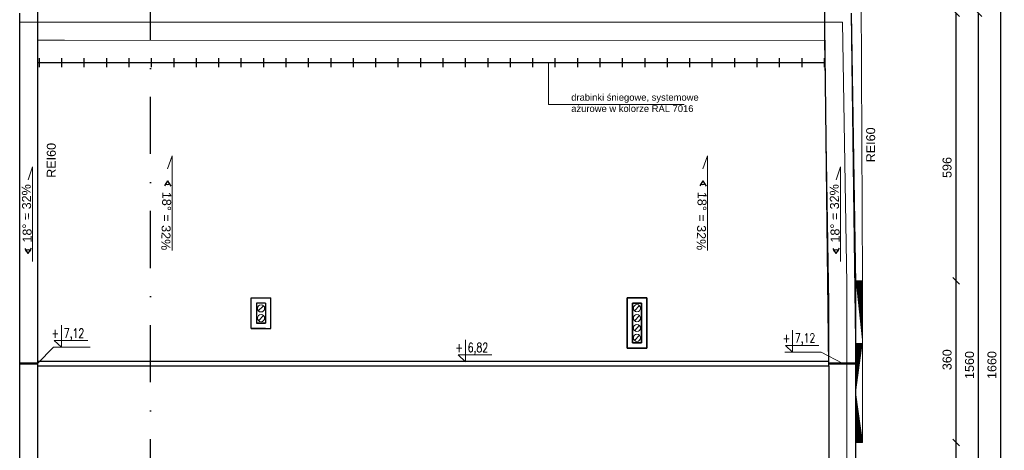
# Model space of a CAD drawing. Header units: millimetres. Extents: x 6197 to 108098, y 4257 to 29730.
# Tile 65 of 148: x 27431 to 29626, y 10476 to 11434. Entities that reach past the tile are written whole.
import ezdxf

# ---------------------------------------------------------------- set-up
doc = ezdxf.new("R2010")
doc.units = ezdxf.units.MM
doc.linetypes.add('DASHDOTX2', pattern=[50.8, 25.4, -12.7, 0, -12.7])
doc.layers.add('&_opisy_100', color=51, linetype='Continuous', lineweight=20)
doc.styles.add('Romans', font='romans.shx', dxfattribs={"width": 0.75})
doc.styles.get("Standard").update_dxf_attribs({"font": 'arial.ttf'})
doc.dimstyles.new('ISO-25', dxfattribs={"dimtxt": 2.5, "dimasz": 2.5, "dimexe": 1.25, "dimexo": 0.625, "dimtad": 1, "dimtxsty": 'Standard', "dimcen": 2.5, "dimadec": 0, "dimazin": 0, "dimtfac": 1, "dimtmove": 0, "dimatfit": 3, "dimfxl": 1, "dimarcsym": 0})

# ---------------------------------------------------------------- blocks, each defined once
blk = doc.blocks.new('_Oblique')
at = {"color": 0, "linetype": 'ByBlock', "lineweight": -2}
blk.add_line((-0.5, -0.5), (0.5, 0.5), dxfattribs=at)
blk = doc.blocks.new('*D1060')
at = {"color": 0, "lineweight": -2, "transparency": 16777216}
blk.add_line((29518.38559611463, 9889.087868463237), (29518.38559611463, 10493.08786846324), dxfattribs=at)
at = {"layer": 'Defpoints', "color": 0, "transparency": 16777216}
for p in [(29309.97409685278, 10493.08786846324), (29518.38559611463, 10493.08786846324), (29294.97409732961, 9889.087868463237)]:
    blk.add_point(p, dxfattribs=at)
at = {"color": 0, "lineweight": -2, "transparency": 16777216, "xscale": 15, "yscale": 15, "zscale": 15}
for p, rotation in [((29518.38559611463, 10493.08786846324), 90), ((29518.38559611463, 9889.087868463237), 270)]:
    blk.add_blockref('_Oblique', p, dxfattribs=dict(at, rotation=rotation))
at = {"color": 0, "lineweight": 20, "transparency": 16777216, "insert": (29498.39558585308, 10250.08053339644), "char_height": 20, "attachment_point": 5, "rotation": 90}
blk.add_mtext('604', dxfattribs=at)
blk = doc.blocks.new('*D1047')
at = {"color": 0, "lineweight": -2, "transparency": 16777216}
blk.add_line((29224.98899872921, 11797.74203265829), (29286.12462599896, 11797.74203265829), dxfattribs=at)
at = {"layer": 'Defpoints', "color": 0, "transparency": 16777216}
for p in [(29286.12462599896, 11797.74203265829), (29224.98899872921, 11389.08786858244), (29286.12462599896, 11379.71099246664)]:
    blk.add_point(p, dxfattribs=at)
at = {"color": 0, "lineweight": -2, "transparency": 16777216, "xscale": 15, "yscale": 15, "zscale": 15, "rotation": 180}
blk.add_blockref('_Oblique', (29224.98899872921, 11797.74203265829), dxfattribs=at)
at = {"color": 0, "lineweight": -2, "transparency": 16777216, "xscale": 15, "yscale": 15, "zscale": 15}
blk.add_blockref('_Oblique', (29286.12462599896, 11797.74203265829), dxfattribs=at)
at = {"color": 0, "lineweight": 20, "transparency": 16777216, "insert": (29257.90143473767, 11816.88581575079), "char_height": 20, "attachment_point": 5}
blk.add_mtext('60', dxfattribs=at)
blk = doc.blocks.new('*D1051')
at = {"color": 0, "lineweight": -2, "transparency": 16777216}
blk.add_line((29568.3855956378, 9889.087868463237), (29568.3855956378, 11449.08786858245), dxfattribs=at)
at = {"layer": 'Defpoints', "color": 0, "transparency": 16777216}
for p in [(29284.97409732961, 11449.08786858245), (29568.3855956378, 11449.08786858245), (29294.97409732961, 9889.087868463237)]:
    blk.add_point(p, dxfattribs=at)
at = {"color": 0, "lineweight": -2, "transparency": 16777216, "xscale": 15, "yscale": 15, "zscale": 15}
for p, rotation in [((29568.3855956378, 11449.08786858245), 90), ((29568.3855956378, 9889.087868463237), 270)]:
    blk.add_blockref('_Oblique', p, dxfattribs=dict(at, rotation=rotation))
at = {"color": 0, "lineweight": 20, "transparency": 16777216, "insert": (29548.39558585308, 10665.59148014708), "char_height": 20, "attachment_point": 5, "rotation": 90}
blk.add_mtext('1560', dxfattribs=at)
blk = doc.blocks.new('*D1052')
at = {"color": 0, "lineweight": -2, "transparency": 16777216}
blk.add_line((29518.38559897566, 10493.08786846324), (29518.38559897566, 10853.08786846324), dxfattribs=at)
at = {"layer": 'Defpoints', "color": 0, "transparency": 16777216}
for p in [(29309.84471948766, 10853.08786846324), (29518.38559897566, 10853.08786846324), (29309.97409685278, 10493.08786846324)]:
    blk.add_point(p, dxfattribs=at)
at = {"color": 0, "lineweight": -2, "transparency": 16777216, "xscale": 15, "yscale": 15, "zscale": 15}
for p, rotation in [((29518.38559897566, 10853.08786846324), 90), ((29518.38559897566, 10493.08786846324), 270)]:
    blk.add_blockref('_Oblique', p, dxfattribs=dict(at, rotation=rotation))
at = {"color": 0, "lineweight": 20, "transparency": 16777216, "insert": (29498.39558585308, 10677.45336259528), "char_height": 20, "attachment_point": 5, "rotation": 90}
blk.add_mtext('360', dxfattribs=at)
blk = doc.blocks.new('*D1053')
at = {"color": 0, "lineweight": -2, "transparency": 16777216}
blk.add_line((29518.38560183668, 10853.08786846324), (29518.38560183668, 11449.08786858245), dxfattribs=at)
at = {"layer": 'Defpoints', "color": 0, "transparency": 16777216}
for p in [(29284.97409732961, 11449.08786858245), (29518.38560183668, 11449.08786858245), (29309.84472282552, 10853.08786846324)]:
    blk.add_point(p, dxfattribs=at)
at = {"color": 0, "lineweight": -2, "transparency": 16777216, "xscale": 15, "yscale": 15, "zscale": 15}
for p, rotation in [((29518.38560183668, 11449.08786858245), 90), ((29518.38560183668, 10853.08786846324), 270)]:
    blk.add_blockref('_Oblique', p, dxfattribs=dict(at, rotation=rotation))
at = {"color": 0, "lineweight": 20, "transparency": 16777216, "insert": (29498.39558776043, 11105.38944555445), "char_height": 20, "attachment_point": 5, "rotation": 90}
blk.add_mtext('596', dxfattribs=at)
blk = doc.blocks.new('*D1043')
at = {"color": 0, "lineweight": -2, "transparency": 16777216}
blk.add_line((29618.38559754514, 9839.087868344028), (29618.38559754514, 11499.08786858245), dxfattribs=at)
at = {"layer": 'Defpoints', "color": 0, "transparency": 16777216}
for p in [(29224.98899896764, 11499.08786858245), (29618.38559754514, 11499.08786858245), (29234.9740970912, 9839.087868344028)]:
    blk.add_point(p, dxfattribs=at)
at = {"color": 0, "lineweight": -2, "transparency": 16777216, "xscale": 15, "yscale": 15, "zscale": 15}
for p, rotation in [((29618.38559754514, 11499.08786858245), 90), ((29618.38559754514, 9839.087868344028), 270)]:
    blk.add_blockref('_Oblique', p, dxfattribs=dict(at, rotation=rotation))
at = {"color": 0, "lineweight": 20, "transparency": 16777216, "insert": (29598.39558585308, 10665.59148014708), "char_height": 20, "attachment_point": 5, "rotation": 90}
blk.add_mtext('1660', dxfattribs=at)

msp = doc.modelspace()

# ---------------------------------------------------------------- hatches: boundary and pattern name
at = {"lineweight": 20}
h = msp.add_hatch(dxfattribs=at)
h.set_pattern_fill('ANSI31', color=256, scale=4)
h.set_pattern_definition([(45, (-1177836172.067676, -935728535.1978549), (-8.980256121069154, 8.980256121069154), [])])
h.paths.add_polyline_path([(29294.9740973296, 10714.08786846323), (29309.9740973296, 10714.08786846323), (29309.9740973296, 10853.08786846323), (29294.9740973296, 10853.08786846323)])
h.paths.add_polyline_path([(29309.97409685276, 10714.08786846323), (29294.9740973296, 10714.08786846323), (29294.9740973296, 10493.08786846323), (29309.97409685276, 10493.08786846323)])

# ---------------------------------------------------------------- linework, layer by layer
at = {"layer": '&_opisy_100', "color": 0}
for points in [[(27524.07272108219, 10754.02082778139), (27524.07272108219, 10705.0239114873), (27508.00957663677, 10720.05700875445), (27582.88047941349, 10720.05700875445)], [(27524.07272108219, 10754.02082778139), (27524.07272108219, 10705.0239114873), (27508.00957663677, 10720.05700875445), (27582.88047941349, 10720.05700875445)], [(29153.90542443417, 10743.14645577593), (29153.90542443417, 10694.14953948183), (29137.84227998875, 10709.18263674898), (29212.71318276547, 10709.18263674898)], [(29153.90542443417, 10743.14645577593), (29153.90542443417, 10694.14953948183), (29137.84227998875, 10709.18263674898), (29212.71318276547, 10709.18263674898)], [(28424.50548871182, 10722.05318452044), (28424.50548871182, 10673.05626822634), (28408.4423442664, 10688.08936549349), (28483.31324704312, 10688.08936549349)], [(28424.50548871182, 10722.05318452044), (28424.50548871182, 10673.05626822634), (28408.4423442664, 10688.08936549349), (28483.31324704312, 10688.08936549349)]]:
    msp.add_lwpolyline(points, dxfattribs=at)
at = {"linetype": 'DASHDOTX2', "lineweight": 30, "ltscale": 5}
msp.add_line((27722.79482992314, 9356.924163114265), (27722.79482992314, 12100.90731002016), dxfattribs=at)
at = {"lineweight": 20}
for p, q in [((29306.91545088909, 11532.34188188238), (29309.9740973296, 10853.08786846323)), ((29284.9740973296, 11449.08786858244), (29294.9740973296, 10846.08786858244)), ((27430.9740973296, 11429.08786858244), (27430.9740973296, 10846.08786846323)), ((29264.9740973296, 11429.08786858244), (27430.9740973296, 11429.08786858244)), ((27430.9740973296, 11429.08786858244), (29264.9740973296, 11429.08786858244)), ((29274.9740973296, 10846.08786858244), (29264.9740973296, 11429.08786858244)), ((29264.9740973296, 11429.08786858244), (29274.9740973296, 10846.08786858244)), ((27470.9740973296, 11389.08786858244), (27470.9740973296, 11124.08786870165)), ((29224.98899896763, 11388.31595553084), (27470.9740973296, 11389.08786858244)), ((27470.9740973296, 11389.08786858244), (29224.98899896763, 11388.31595553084)), ((27470.9740973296, 11389.08786858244), (27530.9740973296, 11389.08786858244)), ((29234.9740973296, 10803.08787203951), (29224.9740973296, 11389.08786858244)), ((28610.00379856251, 11245.88709093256), (28610.00379856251, 11339.08786858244)), ((27770.50092442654, 11131.29001666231), (27760.24729378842, 11102.26961327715)), ((27770.50092442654, 10920.31258202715), (27770.50092442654, 11131.29001666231)), ((28963.98760541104, 11131.29001666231), (28953.73397477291, 11102.26961327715)), ((28963.98760541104, 10920.31258202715), (28963.98760541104, 11131.29001666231)), ((27459.75915511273, 11106.98473526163), (27450.20225842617, 11077.72748864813)), ((27459.75915511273, 11107.01488662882), (27459.75915511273, 10896.03745199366)), ((27470.9740973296, 11124.08786846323), (27470.97409756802, 10871.08786834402)), ((29260.7389434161, 11106.98473526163), (29251.18204672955, 11077.72748864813)), ((29260.7389434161, 11107.01488662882), (29260.7389434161, 10896.03745199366)), ((27470.97409756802, 10871.08786834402), (27470.97409756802, 10197.08786834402)), ((29274.9740973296, 10846.08786858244), (29274.9740973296, 10841.08786834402)), ((29309.9740973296, 10853.08786846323), (29294.9740973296, 10853.08786846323)), ((29294.9740973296, 10714.08786846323), (29294.9740973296, 10846.08786858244)), ((29309.9740973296, 10714.08786846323), (29309.84472282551, 10853.08786846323)), ((27430.9740973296, 10841.08786834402), (27430.9740973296, 10719.08786846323)), ((29274.9740973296, 10714.08786846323), (29274.9740973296, 10841.08786834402)), ((27470.97409756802, 10803.08786834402), (27470.97409756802, 10719.08786846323)), ((29234.97409756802, 10714.08786858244), (29234.9740973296, 10803.08786870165)), ((27962.12492974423, 10785.89699722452), (27974.45343216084, 10797.55493761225)), ((28801.66469104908, 10786.06683517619), (28812.28350241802, 10798.03516198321)), ((27963.49476321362, 10764.2944462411), (27974.45343192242, 10775.95238674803)), ((28801.6646912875, 10764.06683505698), (28812.28350241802, 10776.03516198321)), ((28801.66469104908, 10742.06683517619), (28812.28350241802, 10754.03516198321)), ((27430.9740973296, 10719.08786846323), (27430.9740973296, 10497.08786858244)), ((28801.66469104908, 10720.36488104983), (28812.28350241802, 10732.33320785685)), ((29234.9740973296, 10543.08786858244), (29234.97409756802, 10714.08786858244)), ((29274.9740973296, 9909.087868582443), (29274.9740973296, 10714.08786846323)), ((29294.9740973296, 9889.087868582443), (29294.97409685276, 10718.99122203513)), ((29309.97409685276, 10493.08786846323), (29309.9740973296, 10714.08786846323)), ((27506.55493720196, 10705.0239114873), (27470.97409709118, 10668.89365304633)), ((27506.55493720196, 10705.0239114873), (27587.79586108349, 10705.0239114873)), ((29136.38764055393, 10694.14953948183), (29217.62856443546, 10694.14953948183)), ((29217.62856443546, 10694.14953948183), (29266.18660362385, 10668.89365113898)), ((29234.9740973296, 9949.087868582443), (29234.9740973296, 10543.08786858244)), ((29234.9740973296, 9949.087868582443), (29234.9740973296, 10543.08786858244)), ((27430.9740973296, 10497.08786858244), (27430.9740973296, 9909.087868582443)), ((29294.97409685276, 10493.08786846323), (29309.97409685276, 10493.08786846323))]:
    msp.add_line(p, q, dxfattribs=at)
at = {"lineweight": 30}
for p, q in [((27470.9740973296, 11514.08786858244), (27470.9740973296, 9824.087868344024)), ((29234.97409756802, 10663.89365161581), (29224.98899896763, 11514.08786858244)), ((27430.9740973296, 10114.08786858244), (27430.9740973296, 11449.08786858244)), ((29294.97409685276, 10718.99122203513), (29284.9740973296, 11449.08786858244)), ((27474.98899896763, 11329.08786858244), (27474.98899896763, 11349.08786858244)), ((27524.98899896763, 11329.08786858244), (27524.98899896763, 11349.08786858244)), ((27574.98899896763, 11329.08786858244), (27574.98899896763, 11349.08786858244)), ((27624.98899896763, 11329.08786858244), (27624.98899896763, 11349.08786858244)), ((27674.98899896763, 11329.08786858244), (27674.98899896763, 11349.08786858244)), ((27724.98899896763, 11329.08786858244), (27724.98899896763, 11349.08786858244)), ((27774.98899896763, 11329.08786858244), (27774.98899896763, 11349.08786858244)), ((27824.98899896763, 11329.08786858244), (27824.98899896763, 11349.08786858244)), ((27874.98899896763, 11329.08786858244), (27874.98899896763, 11349.08786858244)), ((27924.98899896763, 11329.08786858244), (27924.98899896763, 11349.08786858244)), ((27974.98899896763, 11329.08786858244), (27974.98899896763, 11349.08786858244)), ((28024.98899896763, 11329.08786858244), (28024.98899896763, 11349.08786858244)), ((28074.98899896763, 11329.08786858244), (28074.98899896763, 11349.08786858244)), ((28124.98899896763, 11329.08786858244), (28124.98899896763, 11349.08786858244)), ((28174.98899896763, 11329.08786858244), (28174.98899896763, 11349.08786858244)), ((28224.98899896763, 11329.08786858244), (28224.98899896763, 11349.08786858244)), ((28274.98899896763, 11329.08786858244), (28274.98899896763, 11349.08786858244)), ((28324.98899896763, 11329.08786858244), (28324.98899896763, 11349.08786858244)), ((28374.98899896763, 11329.08786858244), (28374.98899896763, 11349.08786858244)), ((28424.98899896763, 11329.08786858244), (28424.98899896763, 11349.08786858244)), ((28474.98899896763, 11329.08786858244), (28474.98899896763, 11349.08786858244)), ((28524.98899896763, 11329.08786858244), (28524.98899896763, 11349.08786858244)), ((28574.98899896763, 11329.08786858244), (28574.98899896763, 11349.08786858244)), ((28624.98899896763, 11329.08786858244), (28624.98899896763, 11349.08786858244)), ((28674.98899896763, 11329.08786858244), (28674.98899896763, 11349.08786858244)), ((28724.98899896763, 11329.08786858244), (28724.98899896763, 11349.08786858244)), ((28774.98899896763, 11329.08786858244), (28774.98899896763, 11349.08786858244)), ((28824.98899896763, 11329.08786858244), (28824.98899896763, 11349.08786858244)), ((28874.98899896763, 11329.08786858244), (28874.98899896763, 11349.08786858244)), ((28924.98899896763, 11329.08786858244), (28924.98899896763, 11349.08786858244)), ((28974.98899896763, 11329.08786858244), (28974.98899896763, 11349.08786858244)), ((29024.98899896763, 11329.08786858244), (29024.98899896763, 11349.08786858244)), ((29074.98899896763, 11329.08786858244), (29074.98899896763, 11349.08786858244)), ((29124.98899896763, 11329.08786858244), (29124.98899896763, 11349.08786858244)), ((29174.98899896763, 11329.08786858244), (29174.98899896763, 11349.08786858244)), ((29224.98899896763, 11329.08786858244), (29224.98899896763, 11349.08786858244)), ((27470.9740973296, 11339.08786858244), (29224.98899896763, 11339.08786858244)), ((27760.60104354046, 11075.51577867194), (27753.95574124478, 11064.20207012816)), ((27760.60104354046, 11075.51577867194), (27768.09049351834, 11063.4452680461)), ((28954.08772452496, 11075.51577867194), (28947.44242222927, 11064.20207012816)), ((28954.08772452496, 11075.51577867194), (28961.57717450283, 11063.4452680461)), ((27449.85927422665, 10913.78287113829), (27443.21397193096, 10925.09657968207)), ((27449.85927422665, 10913.78287113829), (27457.34872420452, 10925.85338176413)), ((29250.83906253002, 10913.78287113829), (29244.19376023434, 10925.09657968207)), ((29250.83906253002, 10913.78287113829), (29258.3285125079, 10925.85338176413)), ((27946.97409780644, 10815.08786822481), (27990.97409756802, 10815.08786822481)), ((27946.97409756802, 10747.08786846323), (27946.97409780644, 10815.08786822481)), ((27946.97409756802, 10747.08786858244), (27946.97409780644, 10803.08786858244)), ((27958.97409756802, 10803.08786846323), (27958.97409756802, 10759.08786846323)), ((27978.97409756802, 10803.08786834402), (27958.97409756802, 10803.08786822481)), ((27958.97409756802, 10803.08786834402), (27958.97409756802, 10759.08786834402)), ((27978.97409756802, 10803.08786834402), (27978.97409756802, 10759.08786834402)), ((27990.97409756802, 10747.08786846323), (27990.9740973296, 10815.08786822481)), ((27958.97409756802, 10759.08786846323), (27978.97409756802, 10759.08786858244)), ((27978.97409756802, 10759.08786834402), (27958.97409756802, 10759.08786846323)), ((27978.97409756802, 10747.08786858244), (27946.97409756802, 10747.08786858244)), ((27946.97409756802, 10747.08786846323), (27990.97409756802, 10747.08786846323)), ((29294.9740973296, 9889.087868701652), (29294.97409685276, 10718.99122203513)), ((27470.9740973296, 10673.89365388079), (29234.85665257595, 10673.89365388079)), ((27470.9740973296, 10663.89365388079), (29234.9740973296, 10663.89367188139)), ((29234.9740973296, 10663.89365161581), (29234.97409709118, 9889.087868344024))]:
    msp.add_line(p, q, dxfattribs=at)
at = {"lineweight": 0}
msp.add_line((28610.00379856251, 11245.88709093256), (28911.98970850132, 11245.83489454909), dxfattribs=at)
at = {"lineweight": 35}
for p, q in [((28784.97409685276, 10815.08786786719), (28784.97409685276, 10703.08787215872)), ((28828.97409685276, 10815.08786786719), (28784.97409685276, 10815.08786786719)), ((28796.97409685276, 10715.0878679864), (28796.97409685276, 10803.08787215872)), ((28796.97409685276, 10803.08787203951), (28816.97409685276, 10803.08787203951)), ((28816.97409685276, 10715.0878679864), (28816.97409685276, 10803.08787215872)), ((28828.97409685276, 10815.08786786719), (28828.97409685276, 10703.08787215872)), ((28796.97409685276, 10715.0878679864), (28816.97409685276, 10715.0878679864)), ((28828.97409685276, 10703.08787215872), (28784.97409685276, 10703.08787215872))]:
    msp.add_line(p, q, dxfattribs=at)
at = {"lineweight": 50}
for p, q in [((27430.9740973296, 10668.89365364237), (27470.97409709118, 10668.89365304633)), ((29234.9740973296, 10668.89365113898), (29294.97409709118, 10668.89365113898))]:
    msp.add_line(p, q, dxfattribs=at)
at = {"lineweight": 20}
for centre in [(27968.97409756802, 10791.72596741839), (28806.97409685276, 10792.05099846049), (27968.97409756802, 10770.12341655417), (28806.97409685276, 10770.05099846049), (28806.97409685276, 10748.05099846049), (28806.97409685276, 10726.34904433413)]:
    msp.add_circle(centre, 8, dxfattribs=at)
at = {"lineweight": 30}
for centre, start, end in [((27760.60104354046, 11075.51577867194), 225.0000000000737, 314.9999999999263), ((28954.08772452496, 11075.51577867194), 225.0000000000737, 314.9999999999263), ((27449.85927422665, 10913.78287113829), 44.99999517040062, 135.0000048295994), ((29250.83906253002, 10913.78287113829), 44.99999517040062, 135.0000048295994)]:
    msp.add_arc(centre, 8.049795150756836, start, end, dxfattribs=at)

# ---------------------------------------------------------------- texts
at = {"layer": '&_opisy_100', "color": 0, "char_height": 20.25, "width": 420.6382812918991, "attachment_point": 1, "rotation": 359.99999780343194, "style": 'Romans'}
for s, insert in [('\\A1;+ 7,12', (27501.88600452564, 10746.71557022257)), ('\\A1;+ 7,12', (29131.71870787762, 10735.84119821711)), ('\\A1;+ 6,82', (28402.31877215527, 10714.74792696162))]:
    msp.add_mtext(s, dxfattribs=dict(at, insert=insert))
at = {"insert": (28660.45854147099, 11269.08286179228), "char_height": 15, "attachment_point": 1}
msp.add_mtext_dynamic_manual_height_columns('\\A1;drabinki śniegowe, systemowe\\Pażurowe w kolorze RAL 7016', width=305.4220082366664, gutter_width=12.5, heights=[0], dxfattribs=at)
at = {"color": 1, "lineweight": 20, "char_height": 20, "attachment_point": 1, "rotation": 89.99999999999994}
for insert in [(29317.97607334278, 11116.98101402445), (27491.40669377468, 11082.47949100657)]:
    msp.add_mtext_dynamic_manual_height_columns('REI60', width=37.211574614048, gutter_width=12.5, heights=[0], dxfattribs=dict(at, insert=insert))
at = {"char_height": 20}
for insert, attachment_point, rotation in [((27437.94901068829, 10938.00210322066), 1, 91.11822936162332), ((27748.6907800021, 11051.29654658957), 7, 268.8817706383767), ((28942.1774609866, 11051.29654658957), 7, 268.8817706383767), ((29238.92879899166, 10938.00210322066), 1, 91.11822936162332)]:
    msp.add_mtext_dynamic_manual_height_columns('18%%D = 32%', width=202.6436712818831, gutter_width=12.5, heights=[0], dxfattribs=dict(at, insert=insert, attachment_point=attachment_point, rotation=rotation))

# ---------------------------------------------------------------- dimensions: what is measured, and where the dimension line sits
at = {"lineweight": 20}
dim = msp.add_linear_dim(base=(29286.12462599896, 11797.74203265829), p1=(29224.98899872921, 11389.08786858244), p2=(29286.12462599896, 11379.71099246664), text='60', dimstyle='ISO-25', override={"dimtxt": 20, "dimasz": 15, "dimdec": 0, "dimblk1": 'Oblique', "dimblk2": 'Oblique', "dimsah": 1, "dimse1": 1, "dimse2": 1, "dimtmove": 2}, dxfattribs=at)
dim.commit()
dim.dimension.update_dxf_attribs({"geometry": '*D1047', "text_midpoint": (29257.90143473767, 11816.88581575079), "dimtype": 160})
for base, p1, p2, picture, middle in [((29618.38559754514, 11499.08786858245), (29234.97409709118, 9839.087868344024), (29224.98899896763, 11499.08786858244), '*D1043', (29598.39558585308, 10665.59148014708)), ((29568.3855956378, 11449.08786858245), (29294.9740973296, 9889.087868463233), (29284.9740973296, 11449.08786858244), '*D1051', (29548.39558585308, 10665.59148014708)), ((29518.38560183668, 11449.08786858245), (29309.84472282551, 10853.08786846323), (29284.9740973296, 11449.08786858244), '*D1053', (29498.39558776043, 11105.38944555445)), ((29518.38559897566, 10853.08786846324), (29309.97409685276, 10493.08786846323), (29309.84471948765, 10853.08786846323), '*D1052', (29498.39558585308, 10677.45336259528)), ((29518.38559611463, 10493.08786846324), (29294.9740973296, 9889.087868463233), (29309.97409685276, 10493.08786846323), '*D1060', (29498.39558585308, 10250.08053339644))]:
    dim = msp.add_linear_dim(base=base, p1=p1, p2=p2, angle=90, dimstyle='ISO-25', override={"dimtxt": 20, "dimasz": 15, "dimblk1": 'Oblique', "dimblk2": 'Oblique', "dimsah": 1, "dimse1": 1, "dimse2": 1, "dimtmove": 2}, dxfattribs=at)
    dim.commit()
    dim.dimension.update_dxf_attribs({"geometry": picture, "text_midpoint": middle, "dimtype": 160})

doc.saveas('drawing.dxf')
